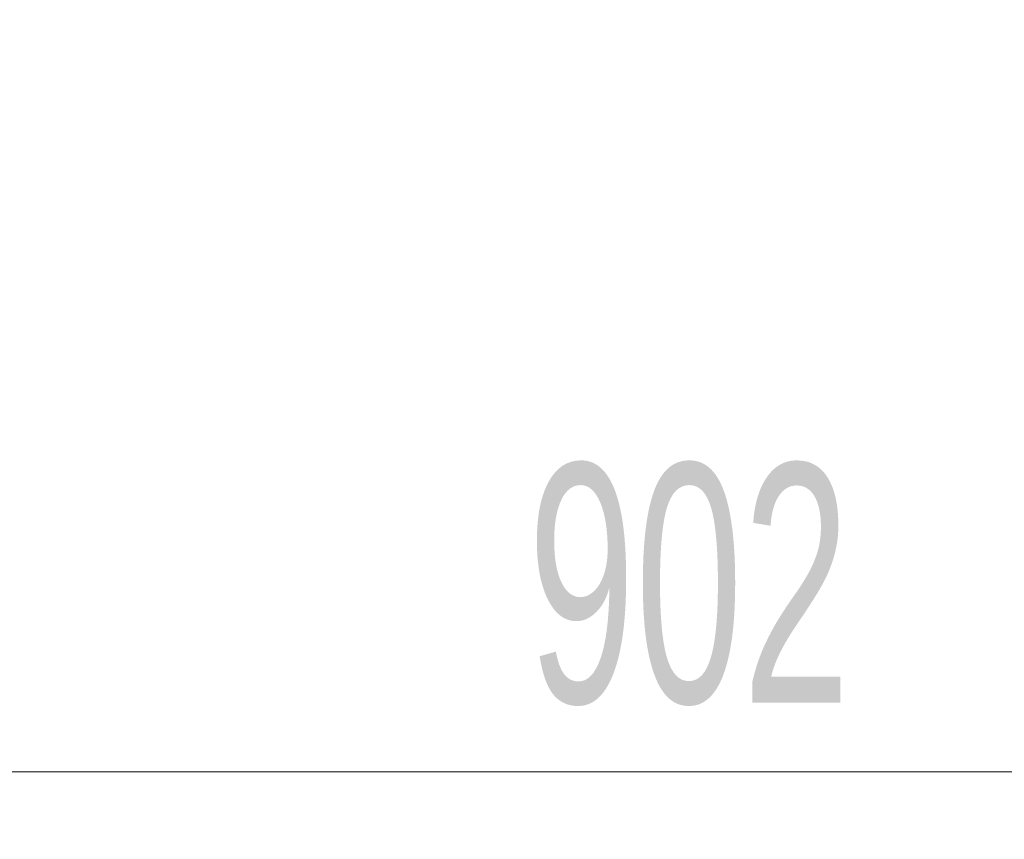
# Model space of a CAD drawing. Header units: millimetres. Extents: x 8 to 290, y 2 to 202.
# Tile 168 of 189: x 206.5 to 217.41, y 159.46 to 168.55. Entities that reach past the tile are written whole.
import ezdxf

# ---------------------------------------------------------------- set-up
doc = ezdxf.new("R2010")
doc.units = ezdxf.units.MM
doc.styles.add('SLDTEXTSTYLE2', font='TXT', dxfattribs={"width": 0.605})
doc.dimstyles.new('SLDDIMSTYLE2', dxfattribs={"dimtxt": 2.568319, "dimasz": 3, "dimexe": 0, "dimexo": 0.0625, "dimgap": 0.64208, "dimtad": 1, "dimlfac": 20, "dimrnd": 1e-09, "dimzin": 12, "dimdsep": 46, "dimtxsty": 'SLDTEXTSTYLE2', "dimsah": 1, "dimcen": 0.09, "dimadec": 0, "dimazin": 3, "dimtfac": 1, "dimtofl": 0, "dimtmove": 0, "dimatfit": 3, "dimfxl": 1, "dimfrac": 2, "dimtolj": 1, "dimtzin": 12, "dimarcsym": 0})

# ---------------------------------------------------------------- blocks, each defined once
blk = doc.blocks.new('_D_9')
at = {"color": 7, "linetype": 'Continuous', "lineweight": 0}
blk.add_line((192.522, 160.211), (237.622, 160.211), dxfattribs=at)
at = {"color": 7, "linetype": 'Continuous', "lineweight": 18}
for points in [[(192.522, 160.211), (195.522, 159.461), (195.522, 160.961)], [(237.622, 160.211), (234.622, 160.961), (234.622, 159.461)]]:
    blk.add_solid(points, dxfattribs=at)
at = {"color": 7, "linetype": 'Continuous', "lineweight": 18, "insert": (212.133, 163.622), "char_height": 2.6458, "attachment_point": 1, "style": 'SLDTEXTSTYLE2'}
blk.add_mtext('902', dxfattribs=at)

msp = doc.modelspace()

# ---------------------------------------------------------------- dimensions: what is measured, and where the dimension line sits
at = {"color": 7, "linetype": 'Continuous', "lineweight": 18}
dim = msp.add_linear_dim(base=(237.62247, 160.21147), p1=(192.52247, 172.88584), p2=(237.62247, 172.88584), dimstyle='SLDDIMSTYLE2', dxfattribs=at)
dim.commit()
dim.dimension.update_dxf_attribs({"geometry": '_D_9', "text_midpoint": (215.07247, 160.21147), "dimtype": 160})

doc.saveas('drawing.dxf')
